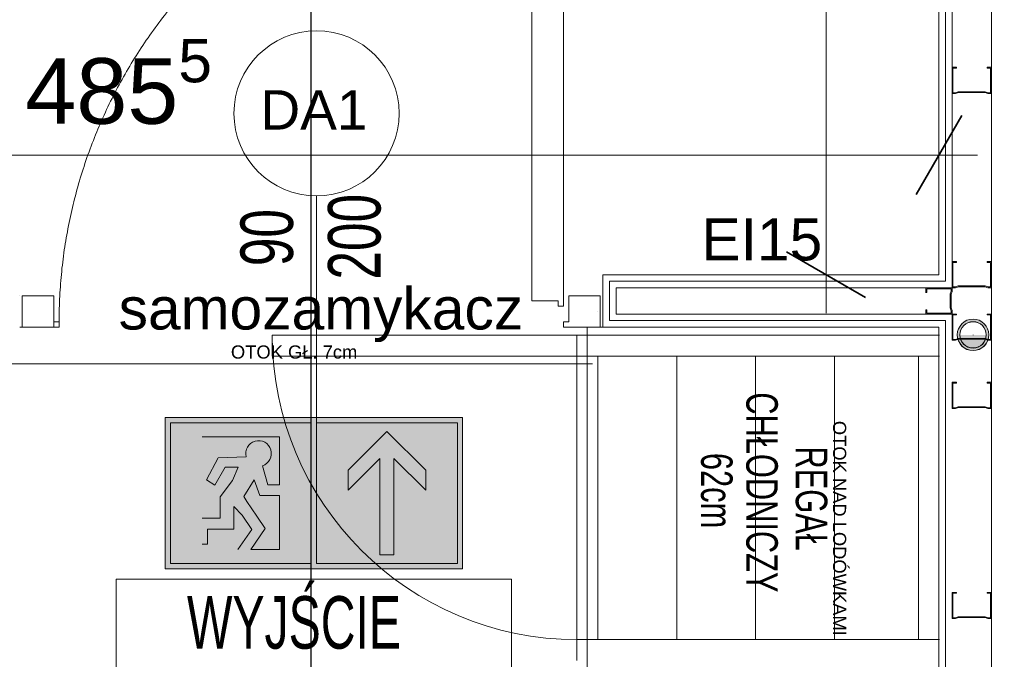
# Model space of a CAD drawing. Header units: millimetres. Extents: x 2016045 to 2079203, y -1576958 to -1542749.
# Tile 82 of 109: x 2039351 to 2041225, y -1561403 to -1560185. Entities that reach past the tile are written whole.
import ezdxf

# ---------------------------------------------------------------- set-up
doc = ezdxf.new("R2010")
doc.units = ezdxf.units.MM
doc.header["$MEASUREMENT"] = 0
doc.linetypes.add('Dashed', pattern=[5644.44, 2822.22, -2822.22])
for name, color, linetype, lineweight, true_color in [('! stolarka nowa_Nr_pióra__12', 7, 'Continuous', 5, 0x9f9f9f), ('CHLODNICTWO_Nr_pióra__11', 7, 'Continuous', 5, 0x6d6d6d), ('CHLODNICTWO_Nr_pióra__12', 7, 'Continuous', 5, 0x9f9f9f), ('EWAKUACJA_Nr_pióra__105', 7, 'Continuous', 25, 0xa40f02), ('Otok szary_Nr_pióra__11', 7, 'Continuous', 5, 0x6d6d6d), ('p.poz._Nr_pióra__153', 7, 'Continuous', 20, 0x006200), ('Wymiarowanie_Nr_pióra__3', 7, 'Continuous', 35, 0x008200), ('Ślusarka_okienna_Nr_pióra__30', 7, 'Continuous', 13, 0x0322fc)]:
    doc.layers.add(name, color=color, linetype=linetype, lineweight=lineweight, true_color=true_color)
for name, color, linetype, lineweight in [('Budowlane - Sciany Wew_Nr_pióra__251', 94, 'Continuous', 20), ('Budowlane - Sciany Wew_Nr_pióra__7', 7, 'Continuous', 13), ('Instalacje - Kanalizacja - Piony_Nr_pióra__7', 7, 'Continuous', 13), ('Konstrukcja - scian dzialowych_Nr_pióra__7', 7, 'Continuous', 13), ('Otok szary_Nr_pióra__1', 7, 'Continuous', 0), ('p.poz._Nr_pióra__1', 7, 'Continuous', 0), ('p.poz._Nr_pióra__16', 1, 'Continuous', 5), ('p.poz._Nr_pióra__91', 255, 'Continuous', 5), ('struktura_Nr_pióra__7', 7, 'Continuous', 13), ('WS_opis_Nr_pióra__1', 7, 'Continuous', 0), ('WS_opis_Nr_pióra__7', 7, 'Continuous', 13), ('Wymiarowanie_Nr_pióra__1', 7, 'Continuous', 0), ('wypelnienia wielobokow_Nr_pióra__7', 7, 'Continuous', 13), ('znaczniki drzwi_Nr_pióra__1', 7, 'Continuous', 0), ('znaczniki drzwi_Nr_pióra__7', 7, 'Continuous', 13), ('Ściany_Nr_pióra__51', 5, 'Continuous', 13), ('Ślusarka_okienna_Nr_pióra__1', 7, 'Continuous', 0), ('Ślusarka_okienna_Nr_pióra__7', 7, 'Continuous', 13)]:
    doc.layers.add(name, color=color, linetype=linetype, lineweight=lineweight)
doc.layers.add('EWAKUACJA', color=7, linetype='Continuous')
doc.layers.add('Wymiarowanie', color=7, linetype='Continuous')
doc.styles.add('GENERATED_STYLE_1', font='arial.ttf')
doc.styles.add('GENERATED_STYLE_2', font='txt')
doc.dimstyles.new('GENERATED_STYLE__2', dxfattribs={"dimtxt": 125, "dimasz": 114, "dimexe": 0.18, "dimexo": 0, "dimgap": 0.09, "dimtad": 1, "dimdec": 0, "dimlfac": 0.1, "dimzin": 0, "dimdsep": 46, "dimtxsty": 'GENERATED_STYLE_1', "dimblk": 'ARROWHEAD_2', "dimblk1": 'ARROWHEAD_2', "dimblk2": 'ARROWHEAD_2', "dimcen": 0.09, "dimclrd": 7, "dimclre": 7, "dimclrt": 7, "dimadec": 4, "dimazin": 0, "dimtfac": 1, "dimtdec": 4, "dimtmove": 2, "dimatfit": 3, "dimfxl": 0, "dimtolj": 1, "dimtzin": 0, "dimarcsym": 0})
doc.dimstyles.new('GENERATED_STYLE__3', dxfattribs={"dimtxt": 125, "dimasz": 114, "dimexe": 0.18, "dimexo": 0, "dimgap": 0.09, "dimtad": 1, "dimdec": 0, "dimlfac": 0.1, "dimzin": 0, "dimdsep": 46, "dimtxsty": 'GENERATED_STYLE_1', "dimblk": 'ARROWHEAD_2', "dimblk1": 'ARROWHEAD_2', "dimblk2": 'ARROWHEAD_2', "dimcen": 0.09, "dimclrd": 7, "dimclre": 7, "dimclrt": 7, "dimadec": 4, "dimazin": 0, "dimtfac": 1, "dimtdec": 4, "dimtmove": 0, "dimatfit": 3, "dimfxl": 0, "dimtolj": 1, "dimtzin": 0, "dimarcsym": 0})
doc.dimstyles.new('GENERATED_STYLE__4', dxfattribs={"dimtxt": 125, "dimasz": 114, "dimexe": 0.18, "dimexo": 0, "dimgap": 0.09, "dimtad": 1, "dimtih": 1, "dimtoh": 1, "dimdec": 0, "dimlfac": 0.1, "dimzin": 0, "dimdsep": 46, "dimtxsty": 'GENERATED_STYLE_1', "dimblk": 'ARROWHEAD_2', "dimblk1": 'ARROWHEAD_2', "dimblk2": 'ARROWHEAD_2', "dimcen": 0.09, "dimclrd": 7, "dimclre": 7, "dimclrt": 7, "dimadec": 4, "dimazin": 0, "dimtfac": 1, "dimtdec": 4, "dimtmove": 2, "dimatfit": 3, "dimfxl": 0, "dimtolj": 1, "dimtzin": 0, "dimarcsym": 0})

# ---------------------------------------------------------------- blocks, each defined once
blk = doc.blocks.new('Linia_11', base_point=(2039906.4, -1561770.8))
at = {"layer": 'EWAKUACJA_Nr_pióra__105', "linetype": 'Continuous'}
blk.add_line((2039906.4, -1561770.8), (2039906.4, -1557000.9), dxfattribs=at)
blk = doc.blocks.new('*D108', base_point=(1682719.6, -1237567.4))
at = {"layer": 'Wymiarowanie_Nr_pióra__1', "linetype": 'Continuous'}
for p, q in [((2040886.1, -1558150.9), (2040886.1, -1560670.9)), ((2040773.6, -1560670.9), (2040998.6, -1560670.9)), ((2040886.1, -1560670.9), (2040886.1, -1560744.3))]:
    blk.add_line(p, q, dxfattribs=at)
at = {"layer": 'Wymiarowanie_Nr_pióra__3', "linetype": 'Continuous'}
for p, q in [((2040961.1, -1558194.2), (2040811.1, -1558107.6)), ((2040811.1, -1560627.6), (2040961.1, -1560714.2))]:
    blk.add_line(p, q, dxfattribs=at)
at = {"layer": 'Wymiarowanie_Nr_pióra__1', "insert": (2040843.6, -1559222.6), "char_height": 125, "attachment_point": 7, "rotation": 90, "style": 'GENERATED_STYLE_1'}
blk.add_mtext('\\A1;{\\fArial|b0|i0|c238|p38;252}', dxfattribs=at)
blk = doc.blocks.new('ARROWHEAD_2')
at = {"color": 0, "linetype": 'Continuous', "lineweight": 0}
for p, q in [((-0.378, -0.655), (0.378, 0.655)), ((0, 0), (-1, 0))]:
    blk.add_line(p, q, dxfattribs=at)
blk = doc.blocks.new('*D125', base_point=(1682719.6, -1237567.4))
at = {"layer": 'Wymiarowanie_Nr_pióra__1', "linetype": 'Continuous'}
for p, q in [((2044173.5, -1559800.9), (2043948.5, -1559800.9)), ((2044061, -1563400.9), (2044061, -1559800.9)), ((2044173.5, -1563400.9), (2043948.5, -1563400.9))]:
    blk.add_line(p, q, dxfattribs=at)
at = {"layer": 'Wymiarowanie_Nr_pióra__3', "linetype": 'Continuous'}
for p, q in [((2043986, -1559757.6), (2044136, -1559844.2)), ((2043986, -1563357.6), (2044136, -1563444.2))]:
    blk.add_line(p, q, dxfattribs=at)
at = {"layer": 'Wymiarowanie_Nr_pióra__1', "insert": (2044036, -1561743.2), "char_height": 125, "attachment_point": 7, "rotation": 90, "style": 'GENERATED_STYLE_1'}
blk.add_mtext('\\A1;{\\fArial|b0|i0|c238|p38;360}', dxfattribs=at)
blk = doc.blocks.new('*D142', base_point=(1682719.6, -1237567.4))
at = {"layer": 'Wymiarowanie_Nr_pióra__1', "linetype": 'Continuous'}
for p, q in [((2021278.9, -1559800.9), (2021053.9, -1559800.9)), ((2021166.4, -1563400.9), (2021166.4, -1559800.9)), ((2021278.9, -1563400.9), (2021053.9, -1563400.9))]:
    blk.add_line(p, q, dxfattribs=at)
at = {"layer": 'Wymiarowanie_Nr_pióra__3', "linetype": 'Continuous'}
for p, q in [((2021091.4, -1559757.6), (2021241.4, -1559844.2)), ((2021091.4, -1563357.6), (2021241.4, -1563444.2))]:
    blk.add_line(p, q, dxfattribs=at)
at = {"layer": 'Wymiarowanie_Nr_pióra__1', "insert": (2021141.4, -1561743.2), "char_height": 125, "attachment_point": 7, "rotation": 90, "style": 'GENERATED_STYLE_1'}
blk.add_mtext('\\A1;{\\fArial|b0|i0|c238|p38;360}', dxfattribs=at)
blk = doc.blocks.new('*D186', base_point=(1682719.6, -1237567.4))
at = {"layer": 'Wymiarowanie_Nr_pióra__1', "linetype": 'Continuous'}
for p, q in [((2036246.9, -1560555.5), (2036246.9, -1560330.5)), ((2041101, -1560555.5), (2041101, -1560330.5)), ((2036246.9, -1560443), (2041101, -1560443)), ((2041101, -1560443), (2041174.4, -1560443))]:
    blk.add_line(p, q, dxfattribs=at)
at = {"layer": 'Wymiarowanie_Nr_pióra__3', "linetype": 'Continuous'}
for p, q in [((2036290.2, -1560368), (2036203.6, -1560518)), ((2041057.7, -1560518), (2041144.3, -1560368))]:
    blk.add_line(p, q, dxfattribs=at)
at = {"layer": 'Wymiarowanie_Nr_pióra__1', "insert": (2039362, -1560420), "char_height": 125, "attachment_point": 7, "style": 'GENERATED_STYLE_1'}
blk.add_mtext('\\A1;{\\fArial|b0|i0|c238|p38;485\\fArial|b0|i0|c238|p38;\\A1{\\H.66x;\\S5^  ;}}', dxfattribs=at)

msp = doc.modelspace()

# ---------------------------------------------------------------- hatches: boundary and pattern name
at = {"layer": 'p.poz._Nr_pióra__153', "linetype": 'Continuous'}
for points in [[(2039846.1, -1560979.8), (2039698.7, -1560979.8), (2039698.7, -1561087), (2039638.4, -1561087), (2039638.4, -1560953), (2039906.4, -1560953), (2039906.4, -1561087), (2039807, -1561087), (2039797.8, -1561061.5), (2039782.1, -1561087), (2039738, -1561087), (2039756.6, -1561062.7), (2039767.1, -1561037.4), (2039742.3, -1561037.4), (2039722.8, -1561072), (2039707.1, -1561061.9), (2039729.3, -1561019.8), (2039782.2, -1561017.5, -2.327184), (2039813.3, -1561034.7), (2039823.9, -1561071.3), (2039846.1, -1561071.3)], [(2040124.1, -1561043.4), (2040050.4, -1560969.7), (2039976.7, -1561043.4), (2039976.7, -1561081.3), (2040037, -1561021), (2040037, -1561087), (2039916.4, -1561087), (2039916.4, -1560953), (2040184.4, -1560953), (2040184.4, -1561087), (2040063.8, -1561087), (2040063.8, -1561021), (2040124.1, -1561081.3)], [(2040063.8, -1561204.2), (2040063.8, -1561087), (2040184.4, -1561087), (2040184.4, -1561221), (2039916.4, -1561221), (2039916.4, -1561087), (2040037, -1561087), (2040037, -1561204.2)]]:
    msp.add_hatch(color=256, dxfattribs=at).paths.add_polyline_path(points)
h = msp.add_hatch(color=256, dxfattribs=at)
h.paths.add_polyline_path([(2039638.4, -1561087), (2039698.7, -1561087), (2039698.7, -1561134.9), (2039732.7, -1561134.9), (2039732.7, -1561094), (2039738, -1561087), (2039782.1, -1561087), (2039778.1, -1561093.5), (2039783.8, -1561103.1), (2039802.7, -1561131.1), (2039818.7, -1561154), (2039791.6, -1561194.2), (2039846.1, -1561194.2), (2039846.1, -1561091.3), (2039808.5, -1561091.3), (2039807, -1561087), (2039906.4, -1561087), (2039906.4, -1561221), (2039638.4, -1561221)])
h.paths.add_polyline_path([(2039758.9, -1561112.1), (2039758.9, -1561155.3), (2039708.7, -1561155.3), (2039708.7, -1561184.4), (2039698.7, -1561184.4), (2039698.7, -1561194.2), (2039766.7, -1561194.2), (2039793.5, -1561156.4), (2039774.8, -1561128.7)], flags=0)
at = {"layer": 'p.poz._Nr_pióra__91', "linetype": 'Continuous'}
h = msp.add_hatch(color=256, dxfattribs=at)
h.paths.add_polyline_path([(2039628.3, -1560942.9), (2040194.5, -1560942.9), (2040194.5, -1561231), (2039628.3, -1561231)])
h.paths.add_polyline_path([(2039638.4, -1560953), (2039638.4, -1561221), (2039906.4, -1561221), (2039906.4, -1560953)], flags=0)
h.paths.add_polyline_path([(2040184.4, -1561221), (2040184.4, -1560953), (2039916.4, -1560953), (2039916.4, -1561221)], flags=0)
for points in [[(2040037, -1561087), (2040037, -1561021), (2039976.7, -1561081.3), (2039976.7, -1561043.4), (2040050.4, -1560969.7), (2040124.1, -1561043.4), (2040124.1, -1561081.3), (2040063.8, -1561021), (2040063.8, -1561087)], [(2039698.7, -1560979.8), (2039846.1, -1560979.8), (2039846.1, -1561071.3), (2039823.9, -1561071.3), (2039813.3, -1561034.7, 2.327184), (2039782.2, -1561017.5), (2039729.3, -1561019.8), (2039707.1, -1561061.9), (2039722.8, -1561072), (2039742.3, -1561037.4), (2039767.1, -1561037.4), (2039756.6, -1561062.7), (2039732.7, -1561094), (2039732.7, -1561134.9), (2039701.4, -1561134.9), (2039698.7, -1561134.9)], [(2039797.8, -1561061.5), (2039807, -1561087), (2039782.1, -1561087)], [(2039783.8, -1561103.1), (2039778.1, -1561093.5), (2039782.1, -1561087), (2039807, -1561087), (2039808.5, -1561091.3), (2039846.1, -1561091.3), (2039846.1, -1561194.2), (2039791.6, -1561194.2), (2039818.7, -1561154), (2039802.7, -1561131.1)], [(2040037, -1561204.2), (2040037, -1561087), (2040063.8, -1561087), (2040063.8, -1561204.2)], [(2039708.7, -1561155.3), (2039758.9, -1561155.3), (2039758.9, -1561112.1), (2039774.8, -1561128.7), (2039793.5, -1561156.4), (2039766.7, -1561194.2), (2039698.7, -1561194.2), (2039698.7, -1561184.4), (2039708.7, -1561184.4)]]:
    msp.add_hatch(color=256, dxfattribs=at).paths.add_polyline_path(points)
at = {"layer": 'wypelnienia wielobokow_Nr_pióra__7', "linetype": 'Continuous'}
h = msp.add_hatch(color=256, dxfattribs=at)
h.paths.add_polyline_path([(2041136.5, -1560780.5), (2041136, -1560785.5), (2041136.5, -1560790.4), (2041137.7, -1560795.2), (2041139.7, -1560799.7), (2041142.4, -1560803.9), (2041145.7, -1560807.5), (2041149.6, -1560810.6), (2041154, -1560812.9), (2041158.7, -1560814.5), (2041163.6, -1560815.4), (2041168.5, -1560815.4), (2041173.4, -1560814.5), (2041178.1, -1560812.9), (2041182.5, -1560810.6), (2041186.4, -1560807.5), (2041189.7, -1560803.9), (2041192.4, -1560799.7), (2041194.4, -1560795.2), (2041195.6, -1560790.4), (2041196, -1560785.4), (2041195.6, -1560780.5), (2041194.4, -1560775.7), (2041192.4, -1560771.2), (2041189.7, -1560767), (2041186.4, -1560763.4), (2041182.5, -1560760.3), (2041178.1, -1560758), (2041173.4, -1560756.4), (2041168.5, -1560755.5), (2041163.6, -1560755.5), (2041158.7, -1560756.4), (2041154, -1560758), (2041149.6, -1560760.3), (2041145.7, -1560763.4), (2041142.4, -1560767), (2041139.7, -1560771.2), (2041137.7, -1560775.7)])
h.paths.add_polyline_path([(2041141.1, -1560783.4), (2041141.8, -1560779.3), (2041143.1, -1560775.4), (2041145.1, -1560771.8), (2041147.7, -1560768.5), (2041150.7, -1560765.7), (2041154.1, -1560763.5), (2041157.9, -1560761.8), (2041161.9, -1560760.8), (2041166, -1560760.4), (2041170.2, -1560760.8), (2041174.2, -1560761.8), (2041177.9, -1560763.5), (2041181.4, -1560765.7), (2041184.4, -1560768.5), (2041187, -1560771.8), (2041188.9, -1560775.4), (2041190.3, -1560779.3), (2041191, -1560783.4), (2041191, -1560787.5), (2041190.3, -1560791.6), (2041188.9, -1560795.5), (2041187, -1560799.1), (2041184.4, -1560802.4), (2041181.4, -1560805.2), (2041177.9, -1560807.4), (2041174.2, -1560809.1), (2041170.2, -1560810.1), (2041166, -1560810.4), (2041161.9, -1560810.1), (2041157.9, -1560809.1), (2041154.1, -1560807.4), (2041150.7, -1560805.2), (2041147.7, -1560802.4), (2041145.1, -1560799.1), (2041143.1, -1560795.5), (2041141.8, -1560791.6), (2041141.1, -1560787.5)], flags=0)
for points in [[(2041141, -1560785.9), (2041191, -1560785.9), (2041191, -1560785.5), (2041141, -1560785.5)], [(2041191, -1560785.9), (2041141, -1560785.9), (2041141.4, -1560790), (2041142.4, -1560794), (2041144.1, -1560797.8), (2041146.3, -1560801.3), (2041149.1, -1560804.3), (2041152.4, -1560806.8), (2041156, -1560808.8), (2041159.9, -1560810.1), (2041164, -1560810.8), (2041168.1, -1560810.8), (2041172.2, -1560810.1), (2041176.1, -1560808.8), (2041179.7, -1560806.8), (2041183, -1560804.3), (2041185.8, -1560801.3), (2041188, -1560797.8), (2041189.7, -1560794), (2041190.7, -1560790)]]:
    msp.add_hatch(color=256, dxfattribs=at).paths.add_polyline_path(points)

# ---------------------------------------------------------------- linework, layer by layer
at = {"layer": '! stolarka nowa_Nr_pióra__12', "linetype": 'Continuous'}
msp.add_line((2039351.4, -1560710.9), (2039351.4, -1560710.9), dxfattribs=at)
at = {"layer": 'Budowlane - Sciany Wew_Nr_pióra__251', "linetype": 'Continuous'}
for p, q in [((2041126, -1560695.9), (2041126, -1559825.9)), ((2041113.5, -1560683.4), (2041113.5, -1559838.4)), ((2040473.9, -1560758.4), (2040473.9, -1560683.4)), ((2040473.9, -1560683.4), (2041113.5, -1560683.4)), ((2040486.4, -1560745.9), (2040486.4, -1560695.9)), ((2040486.4, -1560695.9), (2041126, -1560695.9)), ((2041116.4, -1560745.9), (2040486.4, -1560745.9)), ((2041113.5, -1560758.4), (2040473.9, -1560758.4)), ((2041113.5, -1567278.4), (2041113.5, -1560758.4))]:
    msp.add_line(p, q, dxfattribs=at)
at = {"layer": 'Budowlane - Sciany Wew_Nr_pióra__7', "linetype": 'Continuous'}
msp.add_line((2041101, -1560745.9), (2041101.5, -1560745.9), dxfattribs=at)
at = {"layer": 'CHLODNICTWO_Nr_pióra__12', "linetype": 'Continuous'}
for p, q in [((2039832, -1560825.9), (2039832, -1560785.9)), ((2039832, -1560785.9), (2041102, -1560785.9)), ((2040412, -1561405.9), (2040412, -1560785.9)), ((2041102, -1560825.9), (2039832, -1560825.9)), ((2040452, -1561365.9), (2040452, -1560825.9)), ((2040602, -1561365.9), (2040602, -1560825.9)), ((2040752, -1561365.9), (2040752, -1560825.9)), ((2040902, -1561365.9), (2040902, -1560825.9)), ((2041062, -1560825.9), (2041062, -1561365.9)), ((2040412, -1561365.9), (2041102, -1561365.9))]:
    msp.add_line(p, q, dxfattribs=at)
msp.add_arc((2040412, -1560785.9), 580, 180, 270, dxfattribs=at)
at = {"layer": 'Instalacje - Kanalizacja - Piony_Nr_pióra__7', "linetype": 'Continuous'}
for p, q in [((2041136, -1560785.5), (2041136, -1560785.4)), ((2041141, -1560785.5), (2041141, -1560785.9)), ((2041166, -1560785.9), (2041166, -1560785.4)), ((2041191, -1560785.9), (2041191, -1560785.5)), ((2041196, -1560785.4), (2041196, -1560785.5))]:
    msp.add_line(p, q, dxfattribs=at)
for centre, radius, start, end in [((2041166, -1560785.4), 30, 0, 180), ((2041166, -1560785.4), 25, 90, 270), ((2041166, -1560785.5), 25, 90, 270), ((2041166, -1560785.4), 25, 270, 90), ((2041166, -1560785.5), 25, 270, 90), ((2041166, -1560785.4), 30, 180, 0), ((2041166, -1560785.5), 30, 180, 0), ((2041166, -1560785.9), 25, 180, 0)]:
    msp.add_arc(centre, radius, start, end, dxfattribs=at)
at = {"layer": 'Konstrukcja - scian dzialowych_Nr_pióra__7', "linetype": 'Continuous'}
for p, q in [((2041201, -1567210.9), (2041201, -1557660.9)), ((2041126, -1560325.9), (2041126, -1560275.9)), ((2041126, -1560275.9), (2041133.5, -1560275.9)), ((2041133.5, -1560277.6), (2041127.7, -1560277.6)), ((2041127.7, -1560277.6), (2041127.7, -1560324.3)), ((2041133.5, -1560275.9), (2041134.2, -1560275.9)), ((2041134.2, -1560277.6), (2041133.5, -1560277.6)), ((2041134.2, -1560275.9), (2041134.7, -1560276.4)), ((2041134.7, -1560277.1), (2041134.2, -1560277.6)), ((2041134.7, -1560276.4), (2041134.7, -1560277.1)), ((2041192.9, -1560276.4), (2041193.5, -1560275.9)), ((2041192.9, -1560277.1), (2041192.9, -1560276.4)), ((2041193.5, -1560277.6), (2041192.9, -1560277.1)), ((2041193.5, -1560275.9), (2041201, -1560275.9)), ((2041199.4, -1560277.6), (2041193.5, -1560277.6)), ((2041199.4, -1560324.3), (2041199.4, -1560277.6)), ((2041201, -1560275.9), (2041201, -1560325.9)), ((2041132.7, -1560325.9), (2041126, -1560325.9)), ((2041127.7, -1560324.3), (2041132.4, -1560324.3)), ((2041132.4, -1560324.3), (2041137.7, -1560322.3)), ((2041138, -1560323.9), (2041132.7, -1560325.9)), ((2041137.7, -1560322.3), (2041189.3, -1560322.3)), ((2041189, -1560323.9), (2041138, -1560323.9)), ((2041194.4, -1560325.9), (2041189, -1560323.9)), ((2041189.3, -1560322.3), (2041194.7, -1560324.3)), ((2041201, -1560325.9), (2041194.4, -1560325.9)), ((2041194.7, -1560324.3), (2041199.4, -1560324.3)), ((2041126, -1560695.9), (2041126, -1560645.9)), ((2041126, -1560645.9), (2041133.5, -1560645.9)), ((2041133.5, -1560647.6), (2041127.7, -1560647.6)), ((2041127.7, -1560647.6), (2041127.7, -1560694.2)), ((2041133.5, -1560645.9), (2041134.2, -1560645.9)), ((2041134.2, -1560647.6), (2041133.5, -1560647.6)), ((2041134.2, -1560645.9), (2041134.7, -1560646.4)), ((2041134.7, -1560647.1), (2041134.2, -1560647.6)), ((2041134.7, -1560646.4), (2041134.7, -1560647.1)), ((2041192.9, -1560646.4), (2041193.5, -1560645.9)), ((2041192.9, -1560647.1), (2041192.9, -1560646.4)), ((2041193.5, -1560647.6), (2041192.9, -1560647.1)), ((2041193.5, -1560645.9), (2041201, -1560645.9)), ((2041199.4, -1560647.6), (2041193.5, -1560647.6)), ((2041199.4, -1560694.2), (2041199.4, -1560647.6)), ((2041201, -1560645.9), (2041201, -1560695.9)), ((2041127.7, -1560694.2), (2041132.4, -1560694.2)), ((2041132.4, -1560694.2), (2041137.7, -1560692.2)), ((2041138, -1560693.9), (2041132.7, -1560695.9)), ((2041137.7, -1560692.2), (2041189.3, -1560692.2)), ((2041189, -1560693.9), (2041138, -1560693.9)), ((2041194.4, -1560695.9), (2041189, -1560693.9)), ((2041189.3, -1560692.2), (2041194.7, -1560694.2)), ((2041194.7, -1560694.2), (2041199.4, -1560694.2)), ((2041076.1, -1560704.1), (2041075.6, -1560704.6)), ((2041076, -1560695.9), (2041076, -1560703.4)), ((2041076, -1560703.4), (2041076, -1560695.9)), ((2041076, -1560695.9), (2041126, -1560695.9)), ((2041076, -1560703.4), (2041076.1, -1560704.1)), ((2041076, -1560704.1), (2041076, -1560703.4)), ((2041076.5, -1560704.6), (2041076, -1560704.1)), ((2041077.2, -1560704.6), (2041076.5, -1560704.6)), ((2041077.7, -1560704.1), (2041077.2, -1560704.6)), ((2041124.4, -1560697.6), (2041077.7, -1560697.6)), ((2041077.7, -1560697.6), (2041077.7, -1560703.4)), ((2041077.7, -1560703.4), (2041077.7, -1560704.1)), ((2041122.4, -1560707.6), (2041124.4, -1560702.3)), ((2041122.4, -1560720.9), (2041122.4, -1560707.6)), ((2041126, -1560702.6), (2041124, -1560707.9)), ((2041124, -1560707.9), (2041124, -1560720.9)), ((2041124.4, -1560702.3), (2041124.4, -1560697.6)), ((2041132.7, -1560695.9), (2041126, -1560695.9)), ((2041126, -1560695.9), (2041126, -1560702.6)), ((2041201, -1560695.9), (2041194.4, -1560695.9)), ((2041122.4, -1560734.2), (2041122.4, -1560720.9)), ((2041124, -1560720.9), (2041124, -1560733.9)), ((2041076, -1560738.4), (2041076.5, -1560737.8)), ((2041076, -1560738.4), (2041076, -1560745.9)), ((2041076, -1560745.9), (2041076, -1560738.4)), ((2041126, -1560745.9), (2041076, -1560745.9)), ((2041076.5, -1560737.8), (2041077.2, -1560737.8)), ((2041077.2, -1560737.8), (2041077.7, -1560738.4)), ((2041077.7, -1560738.4), (2041077.7, -1560744.3)), ((2041077.7, -1560744.3), (2041124.4, -1560744.3)), ((2041124.4, -1560739.6), (2041122.4, -1560734.2)), ((2041124, -1560733.9), (2041126, -1560739.3)), ((2041124.4, -1560744.3), (2041124.4, -1560739.6)), ((2041126, -1560739.3), (2041126, -1560745.9)), ((2041126, -1560795.9), (2041126, -1560745.9)), ((2041126, -1560745.9), (2041133.5, -1560745.9)), ((2041133.5, -1560747.6), (2041127.7, -1560747.6)), ((2041127.7, -1560747.6), (2041127.7, -1560794.2)), ((2041133.5, -1560745.9), (2041134.2, -1560745.9)), ((2041134.2, -1560747.6), (2041133.5, -1560747.6)), ((2041134.2, -1560745.9), (2041134.7, -1560746.4)), ((2041134.7, -1560747.1), (2041134.2, -1560747.6)), ((2041134.7, -1560746.4), (2041134.7, -1560747.1)), ((2041192.9, -1560746.4), (2041193.5, -1560745.9)), ((2041192.9, -1560747.1), (2041192.9, -1560746.4)), ((2041193.5, -1560747.6), (2041192.9, -1560747.1)), ((2041193.5, -1560745.9), (2041201, -1560745.9)), ((2041199.4, -1560747.6), (2041193.5, -1560747.6)), ((2041199.4, -1560794.2), (2041199.4, -1560747.6)), ((2041201, -1560745.9), (2041201, -1560795.9)), ((2041132.7, -1560795.9), (2041126, -1560795.9)), ((2041127.7, -1560794.2), (2041132.4, -1560794.2)), ((2041132.4, -1560794.2), (2041137.7, -1560792.2)), ((2041138, -1560793.9), (2041132.7, -1560795.9)), ((2041137.7, -1560792.2), (2041189.3, -1560792.2)), ((2041189, -1560793.9), (2041138, -1560793.9)), ((2041194.4, -1560795.9), (2041189, -1560793.9)), ((2041189.3, -1560792.2), (2041194.7, -1560794.2)), ((2041201, -1560795.9), (2041194.4, -1560795.9)), ((2041194.7, -1560794.2), (2041199.4, -1560794.2)), ((2041126, -1560925.9), (2041126, -1560875.9)), ((2041126, -1560875.9), (2041133.5, -1560875.9)), ((2041133.5, -1560877.6), (2041127.7, -1560877.6)), ((2041127.7, -1560877.6), (2041127.7, -1560924.3)), ((2041133.5, -1560875.9), (2041134.2, -1560875.9)), ((2041134.2, -1560877.6), (2041133.5, -1560877.6)), ((2041134.2, -1560875.9), (2041134.7, -1560876.4)), ((2041134.7, -1560877.1), (2041134.2, -1560877.6)), ((2041134.7, -1560876.4), (2041134.7, -1560877.1)), ((2041192.9, -1560876.4), (2041193.5, -1560875.9)), ((2041192.9, -1560877.1), (2041192.9, -1560876.4)), ((2041193.5, -1560877.6), (2041192.9, -1560877.1)), ((2041193.5, -1560875.9), (2041201, -1560875.9)), ((2041199.4, -1560877.6), (2041193.5, -1560877.6)), ((2041199.4, -1560924.3), (2041199.4, -1560877.6)), ((2041201, -1560875.9), (2041201, -1560925.9)), ((2041132.7, -1560925.9), (2041126, -1560925.9)), ((2041127.7, -1560924.3), (2041132.4, -1560924.3)), ((2041132.4, -1560924.3), (2041137.7, -1560922.3)), ((2041138, -1560923.9), (2041132.7, -1560925.9)), ((2041137.7, -1560922.3), (2041189.3, -1560922.3)), ((2041189, -1560923.9), (2041138, -1560923.9)), ((2041194.4, -1560925.9), (2041189, -1560923.9)), ((2041189.3, -1560922.3), (2041194.7, -1560924.3)), ((2041201, -1560925.9), (2041194.4, -1560925.9)), ((2041194.7, -1560924.3), (2041199.4, -1560924.3)), ((2041126, -1561325.9), (2041126, -1561275.9)), ((2041126, -1561275.9), (2041133.5, -1561275.9)), ((2041133.5, -1561277.6), (2041127.7, -1561277.6)), ((2041127.7, -1561277.6), (2041127.7, -1561324.3)), ((2041133.5, -1561275.9), (2041134.2, -1561275.9)), ((2041134.2, -1561277.6), (2041133.5, -1561277.6)), ((2041134.2, -1561275.9), (2041134.7, -1561276.4)), ((2041134.7, -1561277.1), (2041134.2, -1561277.6)), ((2041134.7, -1561276.4), (2041134.7, -1561277.1)), ((2041192.9, -1561276.4), (2041193.5, -1561275.9)), ((2041192.9, -1561277.1), (2041192.9, -1561276.4)), ((2041193.5, -1561277.6), (2041192.9, -1561277.1)), ((2041193.5, -1561275.9), (2041201, -1561275.9)), ((2041199.4, -1561277.6), (2041193.5, -1561277.6)), ((2041199.4, -1561324.3), (2041199.4, -1561277.6)), ((2041201, -1561275.9), (2041201, -1561325.9)), ((2041132.7, -1561325.9), (2041126, -1561325.9)), ((2041127.7, -1561324.3), (2041132.4, -1561324.3)), ((2041132.4, -1561324.3), (2041137.7, -1561322.3)), ((2041138, -1561323.9), (2041132.7, -1561325.9)), ((2041137.7, -1561322.3), (2041189.3, -1561322.3)), ((2041189, -1561323.9), (2041138, -1561323.9)), ((2041194.4, -1561325.9), (2041189, -1561323.9)), ((2041189.3, -1561322.3), (2041194.7, -1561324.3)), ((2041201, -1561325.9), (2041194.4, -1561325.9)), ((2041194.7, -1561324.3), (2041199.4, -1561324.3))]:
    msp.add_line(p, q, dxfattribs=at)
at = {"layer": 'Otok szary_Nr_pióra__1', "linetype": 'Dashed'}
for p, q in [((2040431.4, -1561420.9), (2040431.4, -1560770.9)), ((2040441.4, -1560840.9), (2039309.2, -1560840.9))]:
    msp.add_line(p, q, dxfattribs=at)
at = {"layer": 'p.poz._Nr_pióra__1', "linetype": 'Continuous'}
for p, q in [((2040194.5, -1560942.9), (2039628.3, -1560942.9)), ((2039628.3, -1560942.9), (2039628.3, -1561231)), ((2039906.4, -1560953), (2039638.4, -1560953)), ((2039638.4, -1560953), (2039638.4, -1561221)), ((2039906.4, -1560953), (2039906.4, -1561221)), ((2040184.4, -1560953), (2039916.4, -1560953)), ((2039916.4, -1560953), (2039916.4, -1561221)), ((2040184.4, -1560953), (2040184.4, -1561221)), ((2040194.5, -1560942.9), (2040194.5, -1561231)), ((2039976.7, -1561043.4), (2040050.4, -1560969.7)), ((2040124.1, -1561043.4), (2040050.4, -1560969.7)), ((2039846.1, -1560979.8), (2039698.7, -1560979.8)), ((2039846.1, -1560979.8), (2039846.1, -1561071.3)), ((2039976.7, -1561081.3), (2040037, -1561021)), ((2040037, -1561204.2), (2040037, -1561021)), ((2040063.8, -1561204.2), (2040063.8, -1561021)), ((2040124.1, -1561081.3), (2040063.8, -1561021)), ((2039976.7, -1561081.3), (2039976.7, -1561043.4)), ((2040124.1, -1561081.3), (2040124.1, -1561043.4)), ((2039846.1, -1561091.3), (2039846.1, -1561194.2)), ((2039846.1, -1561194.2), (2039791.6, -1561194.2)), ((2040063.8, -1561204.2), (2040037, -1561204.2)), ((2040194.5, -1561231), (2039628.3, -1561231)), ((2039906.4, -1561221), (2039638.4, -1561221)), ((2040184.4, -1561221), (2039916.4, -1561221))]:
    msp.add_line(p, q, dxfattribs=at)
at = {"layer": 'p.poz._Nr_pióra__1', "linetype": 'Continuous', "flags": 128}
for points in [[(2039698.7, -1561134.9), (2039732.7, -1561134.9), (2039732.7, -1561094), (2039756.6, -1561062.7), (2039767.1, -1561037.4), (2039742.3, -1561037.4), (2039722.8, -1561072), (2039707.1, -1561061.9), (2039729.3, -1561019.8), (2039782.2, -1561017.5)], [(2039846.1, -1561071.3), (2039823.9, -1561071.3), (2039813.3, -1561034.7)], [(2039791.6, -1561194.2), (2039818.7, -1561154), (2039802.7, -1561131.1), (2039783.8, -1561103.1), (2039778.1, -1561093.5), (2039797.8, -1561061.5), (2039808.5, -1561091.3), (2039846.1, -1561091.3)], [(2039766.7, -1561194.2), (2039793.5, -1561156.4), (2039774.8, -1561128.7), (2039758.9, -1561112.1), (2039758.9, -1561155.3), (2039708.7, -1561155.3), (2039708.7, -1561184.4), (2039698.7, -1561184.4)]]:
    msp.add_lwpolyline(points, dxfattribs=at)
at = {"layer": 'p.poz._Nr_pióra__1', "linetype": 'Continuous'}
msp.add_arc((2039805.9, -1561011.4), 24.4, 287.5744, 194.5608, dxfattribs=at)
at = {"layer": 'struktura_Nr_pióra__7', "linetype": 'Continuous'}
for p, q in [((2041101, -1560695.9), (2041113.5, -1560695.9)), ((2041113.5, -1560695.9), (2041126, -1560695.9))]:
    msp.add_line(p, q, dxfattribs=at)
at = {"layer": 'WS_opis_Nr_pióra__1', "linetype": 'Continuous', "flags": 128}
msp.add_lwpolyline([(2040287.5, -1561561.5), (2039535.3, -1561561.5), (2039535.3, -1561250.5), (2040287.5, -1561250.5)], close=True, dxfattribs=at)
at = {"layer": 'znaczniki drzwi_Nr_pióra__1', "linetype": 'Continuous'}
for start, end in [(0, 180), (180, 0)]:
    msp.add_arc((2039916.4, -1560363.6), 157.2, start, end, dxfattribs=at)
at = {"layer": 'Ściany_Nr_pióra__51', "linetype": 'Continuous'}
for p, q in [((2041101, -1560670.9), (2041101, -1559825.9)), ((2040461.4, -1560770.9), (2040461.4, -1560670.9)), ((2040461.4, -1560670.9), (2041101, -1560670.9)), ((2040461.4, -1560770.9), (2041101, -1560770.9)), ((2041101, -1567290.9), (2041101, -1560770.9))]:
    msp.add_line(p, q, dxfattribs=at)
at = {"layer": 'Ślusarka_okienna_Nr_pióra__1', "linetype": 'Continuous'}
for p, q in [((2040386.4, -1559810.9), (2040386.4, -1560730.9)), ((2040326.4, -1560720.9), (2040326.4, -1559820.9)), ((2039916.4, -1560961), (2039916.4, -1560520.8)), ((2039356.4, -1560710.9), (2039356.4, -1560770.9)), ((2039356.4, -1560710.9), (2039416.4, -1560710.9)), ((2039416.4, -1560710.9), (2039416.4, -1560760.9)), ((2040456.4, -1560710.9), (2040396.4, -1560710.9)), ((2040396.4, -1560760.9), (2040396.4, -1560710.9)), ((2040456.4, -1560710.9), (2040456.4, -1560770.9)), ((2040461.4, -1560710.9), (2040461.4, -1560710.9)), ((2040376.4, -1560720.9), (2040326.4, -1560720.9)), ((2040376.4, -1560730.9), (2040376.4, -1560720.9)), ((2040386.4, -1560730.9), (2040376.4, -1560730.9)), ((2040451.4, -1560740.9), (2040451.4, -1560740.9)), ((2039416.4, -1560760.9), (2039416.4, -1560770.9)), ((2039416.4, -1560760.9), (2039426.4, -1560760.9)), ((2040386.4, -1560760.9), (2040386.4, -1560770.9)), ((2040386.4, -1560760.9), (2040396.4, -1560760.9))]:
    msp.add_line(p, q, dxfattribs=at)
at = {"layer": 'Ślusarka_okienna_Nr_pióra__1', "linetype": 'Dashed'}
msp.add_arc((2040376.4, -1560760.9), 950, 90, 180.6028, dxfattribs=at)
at = {"layer": 'Ślusarka_okienna_Nr_pióra__30', "linetype": 'Continuous'}
for p, q in [((2039351.4, -1560770.9), (2039426.4, -1560770.9)), ((2040386.4, -1560770.9), (2040461.4, -1560770.9))]:
    msp.add_line(p, q, dxfattribs=at)

# ---------------------------------------------------------------- block references
at = {"layer": 'EWAKUACJA', "color": 14, "linetype": 'Continuous', "lineweight": 25, "true_color": 0xa40f02}
msp.add_blockref('Linia_11', (2039906.4, -1561770.8), dxfattribs=at)

# ---------------------------------------------------------------- texts
at = {"layer": 'CHLODNICTWO_Nr_pióra__11', "linetype": 'Continuous', "char_height": 60, "attachment_point": 7, "rotation": 270, "style": 'GENERATED_STYLE_1'}
for s, insert in [('\\A1;{\\W0.700000x;\\fArial|b0|i0|c238|p38;CHŁODNICZY}', (2040733.5, -1560894.9)), ('\\A1;{\\W0.700000x;\\fArial|b0|i0|c238|p38;REGAŁ}', (2040827.7, -1560998)), ('\\A1;{\\W0.700000x;\\fArial|b0|i0|c238|p38;62cm}', (2040647.4, -1561010.3))]:
    msp.add_mtext(s, dxfattribs=dict(at, insert=insert))
at = {"layer": 'Otok szary_Nr_pióra__11', "linetype": 'Continuous', "insert": (2039753.4, -1560831), "char_height": 25, "attachment_point": 7, "style": 'GENERATED_STYLE_1'}
msp.add_mtext('\\A1;{\\fArial|b0|i0|c238|p38;OTOK GŁ. 7cm}', dxfattribs=at)
at = {"layer": 'Otok szary_Nr_pióra__11', "linetype": 'Continuous', "insert": (2040899.1, -1560949.3), "char_height": 25, "attachment_point": 7, "rotation": 270, "style": 'GENERATED_STYLE_1'}
msp.add_mtext('\\A1;{\\fArial|b0|i0|c238|p38;OTOK NAD LODÓWKAMI}', dxfattribs=at)
at = {"layer": 'p.poz._Nr_pióra__16', "linetype": 'Continuous', "char_height": 80, "attachment_point": 7, "style": 'GENERATED_STYLE_1'}
for s, insert in [('\\A1;{\\fArial|b0|i0|c238|p38;EI15}', (2040649.1, -1560644.8)), ('\\A1;{\\fArial|b0|i0|c238|p38;samozamykacz}', (2039539.7, -1560799.4))]:
    msp.add_mtext(s, dxfattribs=dict(at, insert=insert))
at = {"layer": 'WS_opis_Nr_pióra__7', "linetype": 'Continuous', "insert": (2040077.1, -1561384.6), "char_height": 100, "attachment_point": 9, "style": 'GENERATED_STYLE_2'}
msp.add_mtext('\\A1;{\\W0.800000x;\\fArial Narrow Europa Środkowa|b0|i0|c0|p34;WYJŚCIE}', dxfattribs=at)
at = {"layer": 'znaczniki drzwi_Nr_pióra__7', "linetype": 'Continuous', "insert": (2040013.4, -1560394.5), "char_height": 75, "attachment_point": 9, "style": 'GENERATED_STYLE_1'}
msp.add_mtext('\\A1;{\\fArial|b0|i0|c238|p38;DA1}', dxfattribs=at)
at = {"layer": 'Ślusarka_okienna_Nr_pióra__7', "linetype": 'Continuous', "char_height": 100, "attachment_point": 7, "rotation": 90, "style": 'GENERATED_STYLE_1'}
for s, insert in [('\\A1;{\\W0.700000x;\\fArial|b0|i0|c238|p38;200}', (2040039.6, -1560680.2)), ('\\A1;{\\W0.700000x;\\fArial|b0|i0|c238|p38;90}', (2039873, -1560654.7))]:
    msp.add_mtext(s, dxfattribs=dict(at, insert=insert))

# ---------------------------------------------------------------- dimensions: what is measured, and where the dimension line sits
at = {"layer": 'Wymiarowanie', "linetype": 'Continuous'}
for base, p1, p2, angle, dimstyle, picture, middle in [((2040886.1, -1560670.9), (2040701.4, -1558150.9), (2040461.4, -1560670.9), 270, 'GENERATED_STYLE__2', '*D108', (2040781.1, -1559080.3)), ((2044061, -1559800.9), (2044231, -1563400.9), (2020876.3, -1559800.9), 90, 'GENERATED_STYLE__3', '*D125', (2043973.5, -1561600.9)), ((2021166.4, -1559800.9), (2020876.3, -1563400.9), (2044226, -1559800.9), 90, 'GENERATED_STYLE__3', '*D142', (2021078.9, -1561600.9))]:
    dim = msp.add_linear_dim(base=base, p1=p1, p2=p2, angle=angle, dimstyle=dimstyle, dxfattribs=at)
    dim.commit()
    dim.dimension.update_dxf_attribs({"geometry": picture, "text_midpoint": middle, "dimtype": 160, "text_rotation": 90})
dim = msp.add_linear_dim(base=(2041101, -1560443), p1=(2036246.9, -1560670.9), p2=(2041101, -1560670.9), dimstyle='GENERATED_STYLE__4', dxfattribs=at)
dim.commit()
dim.dimension.update_dxf_attribs({"geometry": '*D186', "text_midpoint": (2039629.5, -1560355.5), "dimtype": 160})

doc.saveas('drawing.dxf')
